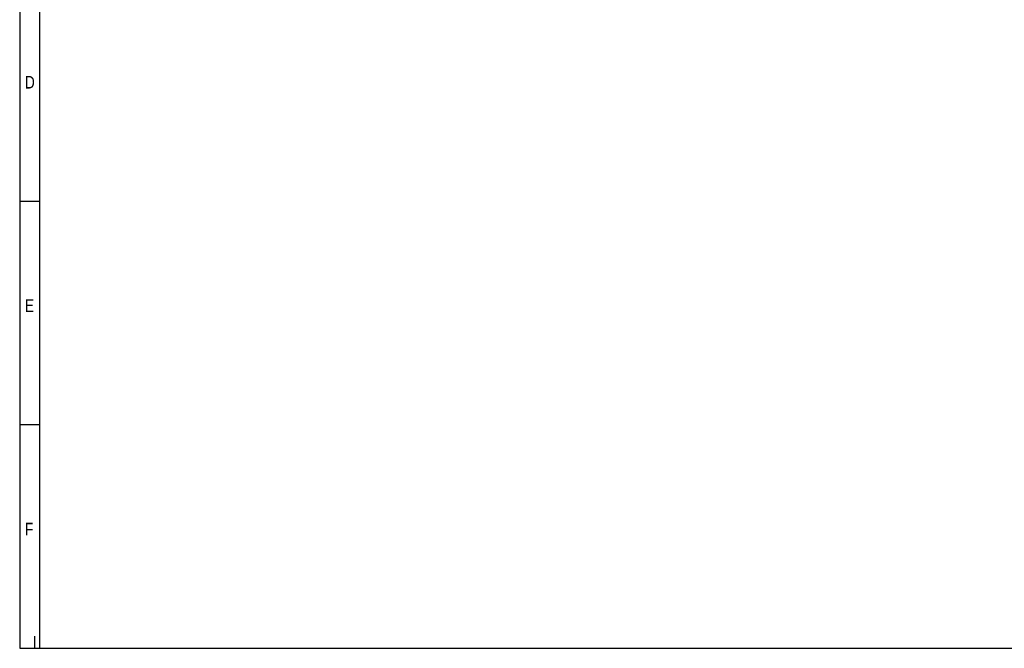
# Model space of a CAD drawing. Header units: millimetres. Extents: x 16 to 406, y 5 to 285.
# Tile 1 of 20: x 16 to 212, y 14 to 139. Entities that reach past the tile are written whole.
import ezdxf

# ---------------------------------------------------------------- set-up
doc = ezdxf.new("R2010")
doc.units = ezdxf.units.MM
doc.layers.add('10', color=7, linetype='Continuous')
doc.styles.add('SEACAD_Arial', font='arial.ttf')

msp = doc.modelspace()

# ---------------------------------------------------------------- linework, layer by layer
at = {"layer": '10', "color": 7, "linetype": 'Continuous'}
for p, q in [((19.666, 13.578), (19.666, 280.578)), ((19.666, 102.578), (15.666, 102.578)), ((19.666, 58.078), (15.666, 58.078)), ((18.666, 13.578), (18.666, 15.999))]:
    msp.add_line(p, q, dxfattribs=at)
msp.add_lwpolyline([(405.666, 13.577), (405.666, 284.577), (15.666, 284.577), (15.666, 13.577), (405.666, 13.577)], dxfattribs=at)

# ---------------------------------------------------------------- texts
at = {"layer": '10', "char_height": 2.5, "attachment_point": 1, "style": 'SEACAD_Arial'}
for s, insert, width in [('{\\farial rounded mt|b0||i0||c0|p34;\\C7;\\H2.50000002;\\W0.8;D}', (16.666, 127.578), 1.95653), ('{\\farial rounded mt|b0||i0||c0|p34;\\C7;\\H2.50000002;\\W0.8;E}', (16.666, 83.078), 1.79349), ('{\\farial rounded mt|b0||i0||c0|p34;\\C7;\\H2.50000002;\\W0.8;F}', (16.666, 38.578), 1.63044)]:
    msp.add_mtext(s, dxfattribs=dict(at, insert=insert, width=width))

doc.saveas('drawing.dxf')
